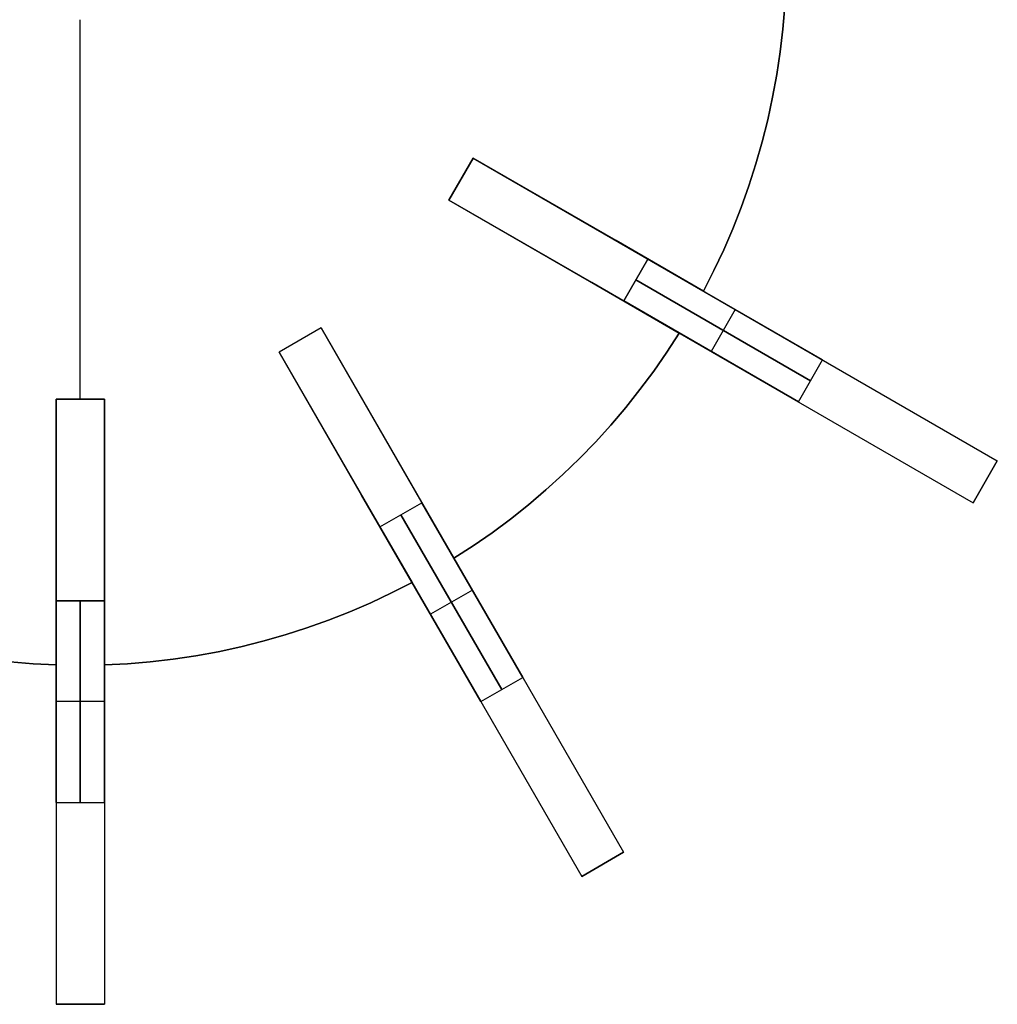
# Model space of a CAD drawing. Header units: millimetres. Extents: x 161 to 3923, y -487 to 1291.
# Tile 8 of 40: x 1277 to 1519, y -487 to -243. Entities that reach past the tile are written whole.
import ezdxf

# ---------------------------------------------------------------- set-up
doc = ezdxf.new("R2010")
doc.units = ezdxf.units.MM
doc.layers.add('Predeterminada', color=7, linetype='Continuous')

msp = doc.modelspace()

# ---------------------------------------------------------------- linework, layer by layer
at = {"layer": 'Predeterminada', "color": 254, "true_color": 0xf3e5b7}
for points in [[(1466.43, -234.22), (1466.15, -239.9), (1465.68, -245.57), (1465.02, -251.22), (1464.18, -256.84), (1463.16, -262.44), (1461.96, -268), (1460.57, -273.52), (1459.01, -278.98), (1457.28, -284.4), (1455.36, -289.76), (1453.28, -295.05), (1451.02, -300.27), (1448.59, -305.41), (1446, -310.47)], [(1446, -310.47), (1448.59, -305.41), (1451.02, -300.27), (1453.28, -295.05), (1455.36, -289.76), (1457.28, -284.4), (1459.01, -278.98), (1460.57, -273.52), (1461.96, -268), (1463.16, -262.44), (1464.18, -256.84), (1465.02, -251.22), (1465.68, -245.57), (1466.15, -239.9), (1466.43, -234.22)], [(1466.43, -234.22), (1466.15, -239.9), (1465.68, -245.57), (1465.02, -251.22), (1464.18, -256.84), (1463.16, -262.44), (1461.96, -268), (1460.57, -273.52), (1459.01, -278.98), (1457.28, -284.4), (1455.36, -289.76), (1453.28, -295.05), (1451.02, -300.27), (1448.59, -305.41), (1446, -310.47)], [(1291.54, -337.22), (1291.54, -243.22)], [(1291.54, -337.22), (1291.54, -243.22)], [(1388.93, -277.53), (1382.93, -287.92)], [(1388.93, -277.53), (1382.93, -287.92)], [(1388.93, -277.53), (1382.93, -287.92)], [(1382.93, -287.92), (1388.93, -277.53)], [(1388.93, -277.53), (1382.93, -287.92)], [(1388.93, -277.53), (1382.93, -287.92)], [(1388.93, -277.53), (1382.93, -287.92)], [(1424.34, -297.97), (1388.93, -277.53)], [(1388.93, -277.53), (1424.34, -297.97)], [(1388.93, -277.53), (1518.84, -352.53)], [(1382.93, -287.92), (1418.34, -308.36)], [(1418.34, -308.36), (1382.93, -287.92)], [(1382.93, -287.92), (1512.84, -362.92)], [(1446, -310.47), (1424.34, -297.97)], [(1424.34, -297.97), (1446, -310.47)], [(1432.24, -302.53), (1426.24, -312.92)], [(1426.24, -312.92), (1432.24, -302.53)], [(1475.54, -327.53), (1432.24, -302.53)], [(1432.24, -302.53), (1475.54, -327.53)], [(1418.34, -308.36), (1440, -320.87)], [(1440, -320.87), (1418.34, -308.36)], [(1472.54, -332.72), (1429.24, -307.72)], [(1429.24, -307.72), (1472.54, -332.72)], [(1426.24, -312.92), (1469.54, -337.92)], [(1469.54, -337.92), (1426.24, -312.92)], [(1453.89, -315.03), (1447.89, -325.42)], [(1453.89, -315.03), (1447.89, -325.42)], [(1351.23, -319.62), (1340.84, -325.62)], [(1351.23, -319.62), (1340.84, -325.62)], [(1351.23, -319.62), (1340.84, -325.62)], [(1351.23, -319.62), (1340.84, -325.62)], [(1351.23, -319.62), (1340.84, -325.62)], [(1351.23, -319.62), (1340.84, -325.62)], [(1351.23, -319.62), (1340.84, -325.62)], [(1371.67, -355.02), (1351.23, -319.62)], [(1351.23, -319.62), (1371.67, -355.02)], [(1351.23, -319.62), (1426.23, -449.52)], [(1440, -320.87), (1436.91, -325.64), (1433.67, -330.31), (1430.28, -334.88), (1426.74, -339.33), (1423.06, -343.67), (1419.24, -347.88), (1415.28, -351.97), (1411.19, -355.92), (1406.98, -359.74), (1402.65, -363.42), (1398.2, -366.96), (1393.63, -370.36), (1388.96, -373.6), (1384.18, -376.69)], [(1384.18, -376.69), (1388.96, -373.6), (1393.63, -370.36), (1398.2, -366.96), (1402.65, -363.42), (1406.98, -359.74), (1411.19, -355.92), (1415.28, -351.97), (1419.24, -347.88), (1423.06, -343.67), (1426.74, -339.33), (1430.28, -334.88), (1433.67, -330.31), (1436.91, -325.64), (1440, -320.87)], [(1440, -320.87), (1436.91, -325.64), (1433.67, -330.31), (1430.28, -334.88), (1426.74, -339.33), (1423.06, -343.67), (1419.24, -347.88), (1415.28, -351.97), (1411.19, -355.92), (1406.98, -359.74), (1402.65, -363.42), (1398.2, -366.96), (1393.63, -370.36), (1388.96, -373.6), (1384.18, -376.69)], [(1340.84, -325.62), (1361.28, -361.02)], [(1361.28, -361.02), (1340.84, -325.62)], [(1340.84, -325.62), (1415.84, -455.52)], [(1469.54, -337.92), (1475.54, -327.53)], [(1469.54, -337.92), (1475.54, -327.53)], [(1297.54, -337.22), (1285.54, -337.22)], [(1285.54, -337.22), (1297.54, -337.22)], [(1297.54, -337.22), (1285.54, -337.22)], [(1297.54, -337.22), (1285.54, -337.22)], [(1285.54, -337.22), (1285.54, -378.1)], [(1285.54, -378.1), (1285.54, -337.22)], [(1285.54, -337.22), (1285.54, -487.22)], [(1297.54, -337.22), (1285.54, -337.22)], [(1297.54, -337.22), (1285.54, -337.22)], [(1297.54, -378.1), (1297.54, -337.22)], [(1297.54, -337.22), (1297.54, -378.1)], [(1297.54, -337.22), (1297.54, -487.22)], [(1512.84, -362.92), (1518.84, -352.53)], [(1512.84, -362.92), (1518.84, -352.53)], [(1518.84, -352.53), (1512.84, -362.92)], [(1384.18, -376.69), (1371.67, -355.02)], [(1371.67, -355.02), (1384.18, -376.69)], [(1361.28, -361.02), (1373.79, -382.69)], [(1373.79, -382.69), (1361.28, -361.02)], [(1365.84, -368.92), (1376.23, -362.92)], [(1365.84, -368.92), (1376.23, -362.92)], [(1401.23, -406.22), (1376.23, -362.92)], [(1376.23, -362.92), (1401.23, -406.22)], [(1396.04, -409.22), (1371.04, -365.92)], [(1371.04, -365.92), (1396.04, -409.22)], [(1365.84, -368.92), (1390.84, -412.22)], [(1390.84, -412.22), (1365.84, -368.92)], [(1285.54, -378.1), (1285.54, -403.12)], [(1285.54, -403.12), (1285.54, -378.1)], [(1297.54, -403.12), (1297.54, -378.1)], [(1297.54, -378.1), (1297.54, -403.12)], [(1285.54, -403.12), (1279.86, -402.83), (1274.19, -402.36), (1268.54, -401.7), (1262.91, -400.87), (1257.32, -399.84), (1251.76, -398.64), (1246.24, -397.26), (1240.78, -395.7), (1235.36, -393.96), (1230, -392.05), (1224.71, -389.96), (1219.49, -387.7), (1214.35, -385.28), (1209.29, -382.69)], [(1209.29, -382.69), (1214.35, -385.28), (1219.49, -387.7), (1224.71, -389.96), (1230, -392.05), (1235.36, -393.96), (1240.78, -395.7), (1246.24, -397.26), (1251.76, -398.64), (1257.32, -399.84), (1262.91, -400.87), (1268.54, -401.7), (1274.19, -402.36), (1279.86, -402.83), (1285.54, -403.12)], [(1285.54, -403.12), (1279.86, -402.83), (1274.19, -402.36), (1268.54, -401.7), (1262.91, -400.87), (1257.32, -399.84), (1251.76, -398.64), (1246.24, -397.26), (1240.78, -395.7), (1235.36, -393.96), (1230, -392.05), (1224.71, -389.96), (1219.49, -387.7), (1214.35, -385.28), (1209.29, -382.69)], [(1373.79, -382.69), (1368.73, -385.28), (1363.58, -387.7), (1358.36, -389.96), (1353.07, -392.05), (1347.72, -393.96), (1342.3, -395.7), (1336.83, -397.26), (1331.31, -398.64), (1325.76, -399.84), (1320.16, -400.87), (1314.54, -401.7), (1308.89, -402.36), (1303.22, -402.83), (1297.54, -403.12)], [(1297.54, -403.12), (1303.22, -402.83), (1308.89, -402.36), (1314.54, -401.7), (1320.16, -400.87), (1325.76, -399.84), (1331.31, -398.64), (1336.83, -397.26), (1342.3, -395.7), (1347.72, -393.96), (1353.07, -392.05), (1358.36, -389.96), (1363.58, -387.7), (1368.73, -385.28), (1373.79, -382.69)], [(1373.79, -382.69), (1368.73, -385.28), (1363.58, -387.7), (1358.36, -389.96), (1353.07, -392.05), (1347.72, -393.96), (1342.3, -395.7), (1336.83, -397.26), (1331.31, -398.64), (1325.76, -399.84), (1320.16, -400.87), (1314.54, -401.7), (1308.89, -402.36), (1303.22, -402.83), (1297.54, -403.12)], [(1388.73, -384.57), (1378.34, -390.57)], [(1388.73, -384.57), (1378.34, -390.57)], [(1285.54, -387.22), (1285.54, -437.22)], [(1285.54, -437.22), (1285.54, -387.22)], [(1297.54, -387.22), (1285.54, -387.22)], [(1285.54, -387.22), (1297.54, -387.22)], [(1291.54, -437.22), (1291.54, -387.22)], [(1291.54, -387.22), (1291.54, -437.22)], [(1297.54, -437.22), (1297.54, -387.22)], [(1297.54, -387.22), (1297.54, -437.22)], [(1390.84, -412.22), (1401.23, -406.22)], [(1390.84, -412.22), (1401.23, -406.22)], [(1297.54, -412.22), (1285.54, -412.22)], [(1297.54, -412.22), (1285.54, -412.22)], [(1285.54, -437.22), (1297.54, -437.22)], [(1285.54, -437.22), (1297.54, -437.22)], [(1415.84, -455.52), (1426.23, -449.52)], [(1415.84, -455.52), (1426.23, -449.52)], [(1426.23, -449.52), (1415.84, -455.52)], [(1285.54, -487.22), (1297.54, -487.22)], [(1285.54, -487.22), (1297.54, -487.22)], [(1297.54, -487.22), (1285.54, -487.22)]]:
    msp.add_lwpolyline(points, dxfattribs=at)
at = {"layer": 'Predeterminada', "color": 254, "true_color": 0xf3e5b7, "extrusion": (1, 0, 0)}
for points in [[(-243.22, 259.78), (-243.22, 247.78)], [(-277.53, 247.78), (-277.53, -5.22)], [(-277.53, 344.78), (-277.53, 259.78)], [(-282.72, 247.78), (-282.72, -5.22)], [(-282.72, 344.78), (-282.72, 259.78)], [(-287.92, 247.78), (-287.92, -5.22)], [(-287.92, 344.78), (-287.92, 259.78)], [(-310.47, 247.78), (-310.47, 259.78)], [(-315.03, -55.22), (-315.03, 394.78)], [(-319.62, 247.78), (-319.62, 19.78)], [(-319.62, 369.78), (-319.62, 259.78)], [(-320.87, 247.78), (-320.87, 259.78)], [(-322.62, 247.78), (-322.62, 19.78)], [(-322.62, 369.78), (-322.62, 259.78)], [(-325.62, 247.78), (-325.62, 19.78)], [(-325.62, 369.78), (-325.62, 259.78)], [(-325.42, -55.22), (-325.42, 394.78)], [(-337.22, 247.78), (-337.22, 44.78)], [(-337.22, 394.78), (-337.22, 259.78)], [(-337.22, 44.78), (-337.25, 43.07), (-337.34, 41.37), (-337.48, 39.67), (-337.69, 37.97), (-337.95, 36.28), (-338.27, 34.61), (-338.64, 32.94), (-339.08, 31.29), (-339.56, 29.65), (-340.11, 28.03), (-340.71, 26.44), (-341.36, 24.86), (-342.07, 23.3), (-342.83, 21.78), (-343.64, 20.27), (-344.5, 18.8), (-345.41, 17.36), (-346.37, 15.94), (-347.38, 14.57), (-348.44, 13.22), (-349.54, 11.92), (-350.68, 10.65), (-351.87, 9.42), (-353.09, 8.24), (-354.36, 7.09), (-355.67, 5.99), (-357.01, 4.94), (-358.39, 3.93), (-359.8, 2.97), (-361.24, 2.06), (-362.72, 1.2), (-364.22, 0.38), (-365.75, -0.38), (-367.3, -1.08), (-368.88, -1.74), (-370.48, -2.33), (-372.1, -2.88), (-373.73, -3.37), (-375.38, -3.8), (-377.05, -4.18), (-378.73, -4.49), (-380.41, -4.76), (-382.11, -4.96), (-383.81, -5.11), (-385.51, -5.19), (-387.22, -5.22)], [(-387.22, 444.78), (-385.51, 444.75), (-383.81, 444.66), (-382.11, 444.52), (-380.41, 444.31), (-378.73, 444.05), (-377.05, 443.73), (-375.38, 443.36), (-373.73, 442.92), (-372.1, 442.44), (-370.48, 441.89), (-368.88, 441.29), (-367.3, 440.64), (-365.75, 439.93), (-364.22, 439.17), (-362.72, 438.36), (-361.24, 437.5), (-359.8, 436.59), (-358.39, 435.63), (-357.01, 434.62), (-355.67, 433.56), (-354.36, 432.46), (-353.09, 431.32), (-351.87, 430.13), (-350.68, 428.91), (-349.54, 427.64), (-348.44, 426.33), (-347.38, 424.99), (-346.37, 423.61), (-345.41, 422.2), (-344.5, 420.76), (-343.64, 419.28), (-342.83, 417.78), (-342.07, 416.25), (-341.36, 414.7), (-340.71, 413.12), (-340.11, 411.52), (-339.56, 409.9), (-339.08, 408.27), (-338.64, 406.62), (-338.27, 404.95), (-337.95, 403.27), (-337.69, 401.59), (-337.48, 399.89), (-337.34, 398.19), (-337.25, 396.49), (-337.22, 394.78)], [(-337.22, 247.78), (-337.22, 44.78)], [(-337.22, 394.78), (-337.22, 259.78)], [(-337.22, 44.78), (-337.25, 43.07), (-337.34, 41.37), (-337.48, 39.67), (-337.69, 37.97), (-337.95, 36.28), (-338.27, 34.61), (-338.64, 32.94), (-339.08, 31.29), (-339.56, 29.65), (-340.11, 28.03), (-340.71, 26.44), (-341.36, 24.86), (-342.07, 23.3), (-342.83, 21.78), (-343.64, 20.27), (-344.5, 18.8), (-345.41, 17.36), (-346.37, 15.94), (-347.38, 14.57), (-348.44, 13.22), (-349.54, 11.92), (-350.68, 10.65), (-351.87, 9.42), (-353.09, 8.24), (-354.36, 7.09), (-355.67, 5.99), (-357.01, 4.94), (-358.39, 3.93), (-359.8, 2.97), (-361.24, 2.06), (-362.72, 1.2), (-364.22, 0.38), (-365.75, -0.38), (-367.3, -1.08), (-368.88, -1.74), (-370.48, -2.33), (-372.1, -2.88), (-373.73, -3.37), (-375.38, -3.8), (-377.05, -4.18), (-378.73, -4.49), (-380.41, -4.76), (-382.11, -4.96), (-383.81, -5.11), (-385.51, -5.19), (-387.22, -5.22)], [(-387.22, 444.78), (-385.51, 444.75), (-383.81, 444.66), (-382.11, 444.52), (-380.41, 444.31), (-378.73, 444.05), (-377.05, 443.73), (-375.38, 443.36), (-373.73, 442.92), (-372.1, 442.44), (-370.48, 441.89), (-368.88, 441.29), (-367.3, 440.64), (-365.75, 439.93), (-364.22, 439.17), (-362.72, 438.36), (-361.24, 437.5), (-359.8, 436.59), (-358.39, 435.63), (-357.01, 434.62), (-355.67, 433.56), (-354.36, 432.46), (-353.09, 431.32), (-351.87, 430.13), (-350.68, 428.91), (-349.54, 427.64), (-348.44, 426.33), (-347.38, 424.99), (-346.37, 423.61), (-345.41, 422.2), (-344.5, 420.76), (-343.64, 419.28), (-342.83, 417.78), (-342.07, 416.25), (-341.36, 414.7), (-340.71, 413.12), (-340.11, 411.52), (-339.56, 409.9), (-339.08, 408.27), (-338.64, 406.62), (-338.27, 404.95), (-337.95, 403.27), (-337.69, 401.59), (-337.48, 399.89), (-337.34, 398.19), (-337.25, 396.49), (-337.22, 394.78)], [(-337.22, 247.78), (-337.22, 44.78)], [(-337.22, 394.78), (-337.22, 259.78)], [(-337.22, 44.78), (-337.25, 43.07), (-337.34, 41.37), (-337.48, 39.67), (-337.69, 37.97), (-337.95, 36.28), (-338.27, 34.61), (-338.64, 32.94), (-339.08, 31.29), (-339.56, 29.65), (-340.11, 28.03), (-340.71, 26.44), (-341.36, 24.86), (-342.07, 23.3), (-342.83, 21.78), (-343.64, 20.27), (-344.5, 18.8), (-345.41, 17.36), (-346.37, 15.94), (-347.38, 14.57), (-348.44, 13.22), (-349.54, 11.92), (-350.68, 10.65), (-351.87, 9.42), (-353.09, 8.24), (-354.36, 7.09), (-355.67, 5.99), (-357.01, 4.94), (-358.39, 3.93), (-359.8, 2.97), (-361.24, 2.06), (-362.72, 1.2), (-364.22, 0.38), (-365.75, -0.38), (-367.3, -1.08), (-368.88, -1.74), (-370.48, -2.33), (-372.1, -2.88), (-373.73, -3.37), (-375.38, -3.8), (-377.05, -4.18), (-378.73, -4.49), (-380.41, -4.76), (-382.11, -4.96), (-383.81, -5.11), (-385.51, -5.19), (-387.22, -5.22)], [(-387.22, 444.78), (-385.51, 444.75), (-383.81, 444.66), (-382.11, 444.52), (-380.41, 444.31), (-378.73, 444.05), (-377.05, 443.73), (-375.38, 443.36), (-373.73, 442.92), (-372.1, 442.44), (-370.48, 441.89), (-368.88, 441.29), (-367.3, 440.64), (-365.75, 439.93), (-364.22, 439.17), (-362.72, 438.36), (-361.24, 437.5), (-359.8, 436.59), (-358.39, 435.63), (-357.01, 434.62), (-355.67, 433.56), (-354.36, 432.46), (-353.09, 431.32), (-351.87, 430.13), (-350.68, 428.91), (-349.54, 427.64), (-348.44, 426.33), (-347.38, 424.99), (-346.37, 423.61), (-345.41, 422.2), (-344.5, 420.76), (-343.64, 419.28), (-342.83, 417.78), (-342.07, 416.25), (-341.36, 414.7), (-340.71, 413.12), (-340.11, 411.52), (-339.56, 409.9), (-339.08, 408.27), (-338.64, 406.62), (-338.27, 404.95), (-337.95, 403.27), (-337.69, 401.59), (-337.48, 399.89), (-337.34, 398.19), (-337.25, 396.49), (-337.22, 394.78)], [(-352.53, -5.22), (-352.53, 344.78)], [(-357.72, -5.22), (-357.72, 344.78)], [(-362.92, -5.22), (-362.92, 344.78)], [(-376.69, 247.78), (-376.69, 259.78)], [(-382.69, 247.78), (-382.69, 259.78)], [(-384.57, -30.22), (-384.57, 419.78)], [(-390.57, -30.22), (-390.57, 419.78)], [(-403.12, 247.78), (-403.12, 259.78)], [(-403.12, 247.78), (-403.12, 259.78)], [(-412.22, -5.22), (-412.22, 444.78)], [(-412.22, -5.22), (-412.22, 444.78)], [(-487.22, 394.78), (-487.19, 396.49), (-487.11, 398.19), (-486.96, 399.89), (-486.76, 401.59), (-486.49, 403.27), (-486.18, 404.95), (-485.8, 406.62), (-485.37, 408.27), (-484.88, 409.9), (-484.33, 411.52), (-483.74, 413.12), (-483.08, 414.7), (-482.38, 416.25), (-481.62, 417.78), (-480.8, 419.28), (-479.94, 420.76), (-479.03, 422.2), (-478.07, 423.61), (-477.06, 424.99), (-476.01, 426.33), (-474.91, 427.64), (-473.76, 428.91), (-472.58, 430.13), (-471.35, 431.32), (-470.08, 432.46), (-468.78, 433.56), (-467.43, 434.62), (-466.06, 435.63), (-464.64, 436.59), (-463.2, 437.5), (-461.73, 438.36), (-460.23, 439.17), (-458.7, 439.93), (-457.14, 440.64), (-455.56, 441.29), (-453.97, 441.89), (-452.35, 442.44), (-450.71, 442.92), (-449.06, 443.36), (-447.39, 443.73), (-445.72, 444.05), (-444.03, 444.31), (-442.34, 444.52), (-440.63, 444.66), (-438.93, 444.75), (-437.22, 444.78)], [(-437.22, -5.22), (-438.93, -5.19), (-440.63, -5.11), (-442.34, -4.96), (-444.03, -4.76), (-445.72, -4.49), (-447.39, -4.18), (-449.06, -3.8), (-450.71, -3.37), (-452.35, -2.88), (-453.97, -2.33), (-455.56, -1.74), (-457.14, -1.08), (-458.7, -0.38), (-460.23, 0.38), (-461.73, 1.2), (-463.2, 2.06), (-464.64, 2.97), (-466.06, 3.93), (-467.43, 4.94), (-468.78, 5.99), (-470.08, 7.09), (-471.35, 8.24), (-472.58, 9.42), (-473.76, 10.65), (-474.91, 11.92), (-476.01, 13.22), (-477.06, 14.57), (-478.07, 15.94), (-479.03, 17.36), (-479.94, 18.8), (-480.8, 20.27), (-481.62, 21.78), (-482.38, 23.3), (-483.08, 24.86), (-483.74, 26.44), (-484.33, 28.03), (-484.88, 29.65), (-485.37, 31.29), (-485.8, 32.94), (-486.18, 34.61), (-486.49, 36.28), (-486.76, 37.97), (-486.96, 39.67), (-487.11, 41.37), (-487.19, 43.07), (-487.22, 44.78)], [(-487.22, 394.78), (-487.19, 396.49), (-487.11, 398.19), (-486.96, 399.89), (-486.76, 401.59), (-486.49, 403.27), (-486.18, 404.95), (-485.8, 406.62), (-485.37, 408.27), (-484.88, 409.9), (-484.33, 411.52), (-483.74, 413.12), (-483.08, 414.7), (-482.38, 416.25), (-481.62, 417.78), (-480.8, 419.28), (-479.94, 420.76), (-479.03, 422.2), (-478.07, 423.61), (-477.06, 424.99), (-476.01, 426.33), (-474.91, 427.64), (-473.76, 428.91), (-472.58, 430.13), (-471.35, 431.32), (-470.08, 432.46), (-468.78, 433.56), (-467.43, 434.62), (-466.06, 435.63), (-464.64, 436.59), (-463.2, 437.5), (-461.73, 438.36), (-460.23, 439.17), (-458.7, 439.93), (-457.14, 440.64), (-455.56, 441.29), (-453.97, 441.89), (-452.35, 442.44), (-450.71, 442.92), (-449.06, 443.36), (-447.39, 443.73), (-445.72, 444.05), (-444.03, 444.31), (-442.34, 444.52), (-440.63, 444.66), (-438.93, 444.75), (-437.22, 444.78)], [(-437.22, -5.22), (-438.93, -5.19), (-440.63, -5.11), (-442.34, -4.96), (-444.03, -4.76), (-445.72, -4.49), (-447.39, -4.18), (-449.06, -3.8), (-450.71, -3.37), (-452.35, -2.88), (-453.97, -2.33), (-455.56, -1.74), (-457.14, -1.08), (-458.7, -0.38), (-460.23, 0.38), (-461.73, 1.2), (-463.2, 2.06), (-464.64, 2.97), (-466.06, 3.93), (-467.43, 4.94), (-468.78, 5.99), (-470.08, 7.09), (-471.35, 8.24), (-472.58, 9.42), (-473.76, 10.65), (-474.91, 11.92), (-476.01, 13.22), (-477.06, 14.57), (-478.07, 15.94), (-479.03, 17.36), (-479.94, 18.8), (-480.8, 20.27), (-481.62, 21.78), (-482.38, 23.3), (-483.08, 24.86), (-483.74, 26.44), (-484.33, 28.03), (-484.88, 29.65), (-485.37, 31.29), (-485.8, 32.94), (-486.18, 34.61), (-486.49, 36.28), (-486.76, 37.97), (-486.96, 39.67), (-487.11, 41.37), (-487.19, 43.07), (-487.22, 44.78)], [(-487.22, 394.78), (-487.19, 396.49), (-487.11, 398.19), (-486.96, 399.89), (-486.76, 401.59), (-486.49, 403.27), (-486.18, 404.95), (-485.8, 406.62), (-485.37, 408.27), (-484.88, 409.9), (-484.33, 411.52), (-483.74, 413.12), (-483.08, 414.7), (-482.38, 416.25), (-481.62, 417.78), (-480.8, 419.28), (-479.94, 420.76), (-479.03, 422.2), (-478.07, 423.61), (-477.06, 424.99), (-476.01, 426.33), (-474.91, 427.64), (-473.76, 428.91), (-472.58, 430.13), (-471.35, 431.32), (-470.08, 432.46), (-468.78, 433.56), (-467.43, 434.62), (-466.06, 435.63), (-464.64, 436.59), (-463.2, 437.5), (-461.73, 438.36), (-460.23, 439.17), (-458.7, 439.93), (-457.14, 440.64), (-455.56, 441.29), (-453.97, 441.89), (-452.35, 442.44), (-450.71, 442.92), (-449.06, 443.36), (-447.39, 443.73), (-445.72, 444.05), (-444.03, 444.31), (-442.34, 444.52), (-440.63, 444.66), (-438.93, 444.75), (-437.22, 444.78)], [(-437.22, -5.22), (-438.93, -5.19), (-440.63, -5.11), (-442.34, -4.96), (-444.03, -4.76), (-445.72, -4.49), (-447.39, -4.18), (-449.06, -3.8), (-450.71, -3.37), (-452.35, -2.88), (-453.97, -2.33), (-455.56, -1.74), (-457.14, -1.08), (-458.7, -0.38), (-460.23, 0.38), (-461.73, 1.2), (-463.2, 2.06), (-464.64, 2.97), (-466.06, 3.93), (-467.43, 4.94), (-468.78, 5.99), (-470.08, 7.09), (-471.35, 8.24), (-472.58, 9.42), (-473.76, 10.65), (-474.91, 11.92), (-476.01, 13.22), (-477.06, 14.57), (-478.07, 15.94), (-479.03, 17.36), (-479.94, 18.8), (-480.8, 20.27), (-481.62, 21.78), (-482.38, 23.3), (-483.08, 24.86), (-483.74, 26.44), (-484.33, 28.03), (-484.88, 29.65), (-485.37, 31.29), (-485.8, 32.94), (-486.18, 34.61), (-486.49, 36.28), (-486.76, 37.97), (-486.96, 39.67), (-487.11, 41.37), (-487.19, 43.07), (-487.22, 44.78)], [(-449.52, 19.78), (-449.52, 369.78)], [(-452.52, 19.78), (-452.52, 369.78)], [(-455.52, 19.78), (-455.52, 369.78)], [(-487.22, 44.78), (-487.22, 394.78)], [(-487.22, 44.78), (-487.22, 394.78)], [(-487.22, 44.78), (-487.22, 394.78)]]:
    msp.add_lwpolyline(points, dxfattribs=at)
at = {"layer": 'Predeterminada', "color": 254, "true_color": 0xf3e5b7, "extrusion": (0.5, 0.866025, -2.51394e-14)}
msp.add_lwpolyline([(-1341.62, -5.22), (-1341.64, -6.93), (-1341.73, -8.63), (-1341.88, -10.33), (-1342.08, -12.03), (-1342.34, -13.72), (-1342.66, -15.39), (-1343.04, -17.06), (-1343.47, -18.71), (-1343.96, -20.35), (-1344.5, -21.97), (-1345.1, -23.56), (-1345.75, -25.14), (-1346.46, -26.7), (-1347.22, -28.22), (-1348.03, -29.73), (-1348.89, -31.2), (-1349.81, -32.64), (-1350.77, -34.06), (-1351.78, -35.43), (-1352.83, -36.78), (-1353.93, -38.08), (-1355.07, -39.35), (-1356.26, -40.58), (-1357.49, -41.76), (-1358.76, -42.91), (-1360.06, -44.01), (-1361.4, -45.06), (-1362.78, -46.07), (-1364.19, -47.03), (-1365.64, -47.94), (-1367.11, -48.8), (-1368.61, -49.62), (-1370.14, -50.38), (-1371.7, -51.08), (-1373.27, -51.74), (-1374.87, -52.33), (-1376.49, -52.88), (-1378.13, -53.37), (-1379.78, -53.8), (-1381.44, -54.18), (-1383.12, -54.49), (-1384.81, -54.76), (-1386.5, -54.96), (-1388.2, -55.11), (-1389.91, -55.19), (-1391.62, -55.22)], dxfattribs=at)
at = {"layer": 'Predeterminada', "color": 254, "true_color": 0xf3e5b7, "extrusion": (0.5, 0.866025, 2.12308e-14)}
msp.add_lwpolyline([(-1391.62, 394.78), (-1389.91, 394.75), (-1388.2, 394.66), (-1386.5, 394.52), (-1384.81, 394.31), (-1383.12, 394.05), (-1381.44, 393.73), (-1379.78, 393.36), (-1378.13, 392.92), (-1376.49, 392.44), (-1374.87, 391.89), (-1373.27, 391.29), (-1371.7, 390.64), (-1370.14, 389.93), (-1368.61, 389.17), (-1367.11, 388.36), (-1365.64, 387.5), (-1364.19, 386.59), (-1362.78, 385.63), (-1361.4, 384.62), (-1360.06, 383.56), (-1358.76, 382.46), (-1357.49, 381.32), (-1356.26, 380.13), (-1355.07, 378.91), (-1353.93, 377.64), (-1352.83, 376.33), (-1351.78, 374.99), (-1350.77, 373.61), (-1349.81, 372.2), (-1348.89, 370.76), (-1348.03, 369.28), (-1347.22, 367.78), (-1346.46, 366.25), (-1345.75, 364.7), (-1345.1, 363.12), (-1344.5, 361.52), (-1343.96, 359.9), (-1343.47, 358.27), (-1343.04, 356.62), (-1342.66, 354.95), (-1342.34, 353.27), (-1342.08, 351.59), (-1341.88, 349.89), (-1341.73, 348.19), (-1341.64, 346.49), (-1341.62, 344.78)], dxfattribs=at)
at = {"layer": 'Predeterminada', "color": 254, "true_color": 0xf3e5b7, "extrusion": (0.5, 0.866025, 2.62299e-13)}
msp.add_lwpolyline([(-1341.62, -5.22), (-1341.64, -6.93), (-1341.73, -8.63), (-1341.88, -10.33), (-1342.08, -12.03), (-1342.34, -13.72), (-1342.66, -15.39), (-1343.04, -17.06), (-1343.47, -18.71), (-1343.96, -20.35), (-1344.5, -21.97), (-1345.1, -23.56), (-1345.75, -25.14), (-1346.46, -26.7), (-1347.22, -28.22), (-1348.03, -29.73), (-1348.89, -31.2), (-1349.81, -32.64), (-1350.77, -34.06), (-1351.78, -35.43), (-1352.83, -36.78), (-1353.93, -38.08), (-1355.07, -39.35), (-1356.26, -40.58), (-1357.49, -41.76), (-1358.76, -42.91), (-1360.06, -44.01), (-1361.4, -45.06), (-1362.78, -46.07), (-1364.19, -47.03), (-1365.64, -47.94), (-1367.11, -48.8), (-1368.61, -49.62), (-1370.14, -50.38), (-1371.7, -51.08), (-1373.27, -51.74), (-1374.87, -52.33), (-1376.49, -52.88), (-1378.13, -53.37), (-1379.78, -53.8), (-1381.44, -54.18), (-1383.12, -54.49), (-1384.81, -54.76), (-1386.5, -54.96), (-1388.2, -55.11), (-1389.91, -55.19), (-1391.62, -55.22)], dxfattribs=at)
at = {"layer": 'Predeterminada', "color": 254, "true_color": 0xf3e5b7, "extrusion": (0.5, 0.866025, 5.61287e-14)}
msp.add_lwpolyline([(-1391.62, 394.78), (-1389.91, 394.75), (-1388.2, 394.66), (-1386.5, 394.52), (-1384.81, 394.31), (-1383.12, 394.05), (-1381.44, 393.73), (-1379.78, 393.36), (-1378.13, 392.92), (-1376.49, 392.44), (-1374.87, 391.89), (-1373.27, 391.29), (-1371.7, 390.64), (-1370.14, 389.93), (-1368.61, 389.17), (-1367.11, 388.36), (-1365.64, 387.5), (-1364.19, 386.59), (-1362.78, 385.63), (-1361.4, 384.62), (-1360.06, 383.56), (-1358.76, 382.46), (-1357.49, 381.32), (-1356.26, 380.13), (-1355.07, 378.91), (-1353.93, 377.64), (-1352.83, 376.33), (-1351.78, 374.99), (-1350.77, 373.61), (-1349.81, 372.2), (-1348.89, 370.76), (-1348.03, 369.28), (-1347.22, 367.78), (-1346.46, 366.25), (-1345.75, 364.7), (-1345.1, 363.12), (-1344.5, 361.52), (-1343.96, 359.9), (-1343.47, 358.27), (-1343.04, 356.62), (-1342.66, 354.95), (-1342.34, 353.27), (-1342.08, 351.59), (-1341.88, 349.89), (-1341.73, 348.19), (-1341.64, 346.49), (-1341.62, 344.78)], dxfattribs=at)
at = {"layer": 'Predeterminada', "color": 254, "true_color": 0xf3e5b7, "extrusion": (0.5, 0.866025, -2.78131e-14)}
msp.add_lwpolyline([(-1341.62, -5.22), (-1341.64, -6.93), (-1341.73, -8.63), (-1341.88, -10.33), (-1342.08, -12.03), (-1342.34, -13.72), (-1342.66, -15.39), (-1343.04, -17.06), (-1343.47, -18.71), (-1343.96, -20.35), (-1344.5, -21.97), (-1345.1, -23.56), (-1345.75, -25.14), (-1346.46, -26.7), (-1347.22, -28.22), (-1348.03, -29.73), (-1348.89, -31.2), (-1349.81, -32.64), (-1350.77, -34.06), (-1351.78, -35.43), (-1352.83, -36.78), (-1353.93, -38.08), (-1355.07, -39.35), (-1356.26, -40.58), (-1357.49, -41.76), (-1358.76, -42.91), (-1360.06, -44.01), (-1361.4, -45.06), (-1362.78, -46.07), (-1364.19, -47.03), (-1365.64, -47.94), (-1367.11, -48.8), (-1368.61, -49.62), (-1370.14, -50.38), (-1371.7, -51.08), (-1373.27, -51.74), (-1374.87, -52.33), (-1376.49, -52.88), (-1378.13, -53.37), (-1379.78, -53.8), (-1381.44, -54.18), (-1383.12, -54.49), (-1384.81, -54.76), (-1386.5, -54.96), (-1388.2, -55.11), (-1389.91, -55.19), (-1391.62, -55.22)], dxfattribs=at)
at = {"layer": 'Predeterminada', "color": 254, "true_color": 0xf3e5b7, "extrusion": (0.5, 0.866025, 1.89354e-14)}
msp.add_lwpolyline([(-1391.62, 394.78), (-1389.91, 394.75), (-1388.2, 394.66), (-1386.5, 394.52), (-1384.81, 394.31), (-1383.12, 394.05), (-1381.44, 393.73), (-1379.78, 393.36), (-1378.13, 392.92), (-1376.49, 392.44), (-1374.87, 391.89), (-1373.27, 391.29), (-1371.7, 390.64), (-1370.14, 389.93), (-1368.61, 389.17), (-1367.11, 388.36), (-1365.64, 387.5), (-1364.19, 386.59), (-1362.78, 385.63), (-1361.4, 384.62), (-1360.06, 383.56), (-1358.76, 382.46), (-1357.49, 381.32), (-1356.26, 380.13), (-1355.07, 378.91), (-1353.93, 377.64), (-1352.83, 376.33), (-1351.78, 374.99), (-1350.77, 373.61), (-1349.81, 372.2), (-1348.89, 370.76), (-1348.03, 369.28), (-1347.22, 367.78), (-1346.46, 366.25), (-1345.75, 364.7), (-1345.1, 363.12), (-1344.5, 361.52), (-1343.96, 359.9), (-1343.47, 358.27), (-1343.04, 356.62), (-1342.66, 354.95), (-1342.34, 353.27), (-1342.08, 351.59), (-1341.88, 349.89), (-1341.73, 348.19), (-1341.64, 346.49), (-1341.62, 344.78)], dxfattribs=at)
at = {"layer": 'Predeterminada', "color": 254, "true_color": 0xf3e5b7, "extrusion": (0.866025, 0.5, 9.60625e-15)}
msp.add_lwpolyline([(-952.41, 19.78), (-952.44, 18.07), (-952.53, 16.37), (-952.68, 14.67), (-952.88, 12.97), (-953.14, 11.28), (-953.46, 9.61), (-953.84, 7.94), (-954.27, 6.29), (-954.76, 4.65), (-955.3, 3.03), (-955.9, 1.44), (-956.55, -0.14), (-957.26, -1.7), (-958.02, -3.22), (-958.83, -4.73), (-959.69, -6.2), (-960.61, -7.64), (-961.57, -9.06), (-962.57, -10.43), (-963.63, -11.78), (-964.73, -13.08), (-965.87, -14.35), (-967.06, -15.58), (-968.29, -16.76), (-969.55, -17.91), (-970.86, -19.01), (-972.2, -20.06), (-973.58, -21.07), (-974.99, -22.03), (-976.44, -22.94), (-977.91, -23.8), (-979.41, -24.62), (-980.94, -25.38), (-982.49, -26.08), (-984.07, -26.74), (-985.67, -27.33), (-987.29, -27.88), (-988.92, -28.37), (-990.58, -28.8), (-992.24, -29.18), (-993.92, -29.49), (-995.61, -29.76), (-997.3, -29.96), (-999, -30.11), (-1000.71, -30.19), (-1002.41, -30.22)], dxfattribs=at)
at = {"layer": 'Predeterminada', "color": 254, "true_color": 0xf3e5b7, "extrusion": (0.866025, 0.5, -1.32935e-14)}
msp.add_lwpolyline([(-1002.41, 419.78), (-1000.71, 419.75), (-999, 419.66), (-997.3, 419.52), (-995.61, 419.31), (-993.92, 419.05), (-992.24, 418.73), (-990.58, 418.36), (-988.92, 417.92), (-987.29, 417.44), (-985.67, 416.89), (-984.07, 416.29), (-982.49, 415.64), (-980.94, 414.93), (-979.41, 414.17), (-977.91, 413.36), (-976.44, 412.5), (-974.99, 411.59), (-973.58, 410.63), (-972.2, 409.62), (-970.86, 408.56), (-969.55, 407.46), (-968.29, 406.32), (-967.06, 405.13), (-965.87, 403.91), (-964.73, 402.64), (-963.63, 401.33), (-962.57, 399.99), (-961.57, 398.61), (-960.61, 397.2), (-959.69, 395.76), (-958.83, 394.28), (-958.02, 392.78), (-957.26, 391.25), (-956.55, 389.7), (-955.9, 388.12), (-955.3, 386.52), (-954.76, 384.9), (-954.27, 383.27), (-953.84, 381.62), (-953.46, 379.95), (-953.14, 378.27), (-952.88, 376.59), (-952.68, 374.89), (-952.53, 373.19), (-952.44, 371.49), (-952.41, 369.78)], dxfattribs=at)
at = {"layer": 'Predeterminada', "color": 254, "true_color": 0xf3e5b7, "extrusion": (0.866025, 0.5, -2.39391e-13)}
msp.add_lwpolyline([(-952.41, 19.78), (-952.44, 18.07), (-952.53, 16.37), (-952.68, 14.67), (-952.88, 12.97), (-953.14, 11.28), (-953.46, 9.61), (-953.84, 7.94), (-954.27, 6.29), (-954.76, 4.65), (-955.3, 3.03), (-955.9, 1.44), (-956.55, -0.14), (-957.26, -1.7), (-958.02, -3.22), (-958.83, -4.73), (-959.69, -6.2), (-960.61, -7.64), (-961.57, -9.06), (-962.57, -10.43), (-963.63, -11.78), (-964.73, -13.08), (-965.87, -14.35), (-967.06, -15.58), (-968.29, -16.76), (-969.55, -17.91), (-970.86, -19.01), (-972.2, -20.06), (-973.58, -21.07), (-974.99, -22.03), (-976.44, -22.94), (-977.91, -23.8), (-979.41, -24.62), (-980.94, -25.38), (-982.49, -26.08), (-984.07, -26.74), (-985.67, -27.33), (-987.29, -27.88), (-988.92, -28.37), (-990.58, -28.8), (-992.24, -29.18), (-993.92, -29.49), (-995.61, -29.76), (-997.3, -29.96), (-999, -30.11), (-1000.71, -30.19), (-1002.41, -30.22)], dxfattribs=at)
at = {"layer": 'Predeterminada', "color": 254, "true_color": 0xf3e5b7, "extrusion": (0.866025, 0.5, -2.26473e-13)}
msp.add_lwpolyline([(-1002.41, 419.78), (-1000.71, 419.75), (-999, 419.66), (-997.3, 419.52), (-995.61, 419.31), (-993.92, 419.05), (-992.24, 418.73), (-990.58, 418.36), (-988.92, 417.92), (-987.29, 417.44), (-985.67, 416.89), (-984.07, 416.29), (-982.49, 415.64), (-980.94, 414.93), (-979.41, 414.17), (-977.91, 413.36), (-976.44, 412.5), (-974.99, 411.59), (-973.58, 410.63), (-972.2, 409.62), (-970.86, 408.56), (-969.55, 407.46), (-968.29, 406.32), (-967.06, 405.13), (-965.87, 403.91), (-964.73, 402.64), (-963.63, 401.33), (-962.57, 399.99), (-961.57, 398.61), (-960.61, 397.2), (-959.69, 395.76), (-958.83, 394.28), (-958.02, 392.78), (-957.26, 391.25), (-956.55, 389.7), (-955.9, 388.12), (-955.3, 386.52), (-954.76, 384.9), (-954.27, 383.27), (-953.84, 381.62), (-953.46, 379.95), (-953.14, 378.27), (-952.88, 376.59), (-952.68, 374.89), (-952.53, 373.19), (-952.44, 371.49), (-952.41, 369.78)], dxfattribs=at)
at = {"layer": 'Predeterminada', "color": 254, "true_color": 0xf3e5b7, "extrusion": (0.866025, 0.5, 1.35036e-14)}
msp.add_lwpolyline([(-952.41, 19.78), (-952.44, 18.07), (-952.53, 16.37), (-952.68, 14.67), (-952.88, 12.97), (-953.14, 11.28), (-953.46, 9.61), (-953.84, 7.94), (-954.27, 6.29), (-954.76, 4.65), (-955.3, 3.03), (-955.9, 1.44), (-956.55, -0.14), (-957.26, -1.7), (-958.02, -3.22), (-958.83, -4.73), (-959.69, -6.2), (-960.61, -7.64), (-961.57, -9.06), (-962.57, -10.43), (-963.63, -11.78), (-964.73, -13.08), (-965.87, -14.35), (-967.06, -15.58), (-968.29, -16.76), (-969.55, -17.91), (-970.86, -19.01), (-972.2, -20.06), (-973.58, -21.07), (-974.99, -22.03), (-976.44, -22.94), (-977.91, -23.8), (-979.41, -24.62), (-980.94, -25.38), (-982.49, -26.08), (-984.07, -26.74), (-985.67, -27.33), (-987.29, -27.88), (-988.92, -28.37), (-990.58, -28.8), (-992.24, -29.18), (-993.92, -29.49), (-995.61, -29.76), (-997.3, -29.96), (-999, -30.11), (-1000.71, -30.19), (-1002.41, -30.22)], dxfattribs=at)
at = {"layer": 'Predeterminada', "color": 254, "true_color": 0xf3e5b7, "extrusion": (0.866025, 0.5, -1.4876e-14)}
msp.add_lwpolyline([(-1002.41, 419.78), (-1000.71, 419.75), (-999, 419.66), (-997.3, 419.52), (-995.61, 419.31), (-993.92, 419.05), (-992.24, 418.73), (-990.58, 418.36), (-988.92, 417.92), (-987.29, 417.44), (-985.67, 416.89), (-984.07, 416.29), (-982.49, 415.64), (-980.94, 414.93), (-979.41, 414.17), (-977.91, 413.36), (-976.44, 412.5), (-974.99, 411.59), (-973.58, 410.63), (-972.2, 409.62), (-970.86, 408.56), (-969.55, 407.46), (-968.29, 406.32), (-967.06, 405.13), (-965.87, 403.91), (-964.73, 402.64), (-963.63, 401.33), (-962.57, 399.99), (-961.57, 398.61), (-960.61, 397.2), (-959.69, 395.76), (-958.83, 394.28), (-958.02, 392.78), (-957.26, 391.25), (-956.55, 389.7), (-955.9, 388.12), (-955.3, 386.52), (-954.76, 384.9), (-954.27, 383.27), (-953.84, 381.62), (-953.46, 379.95), (-953.14, 378.27), (-952.88, 376.59), (-952.68, 374.89), (-952.53, 373.19), (-952.44, 371.49), (-952.41, 369.78)], dxfattribs=at)
at = {"layer": 'Predeterminada', "color": 254, "true_color": 0xf3e5b7, "extrusion": (0.5, 0.866025, 7.7172e-14)}
msp.add_lwpolyline([(-1491.62, 344.78), (-1491.59, 346.49), (-1491.5, 348.19), (-1491.35, 349.89), (-1491.15, 351.59), (-1490.89, 353.27), (-1490.57, 354.95), (-1490.19, 356.62), (-1489.76, 358.27), (-1489.27, 359.9), (-1488.73, 361.52), (-1488.13, 363.12), (-1487.48, 364.7), (-1486.77, 366.25), (-1486.01, 367.78), (-1485.2, 369.28), (-1484.34, 370.76), (-1483.42, 372.2), (-1482.46, 373.61), (-1481.46, 374.99), (-1480.4, 376.33), (-1479.3, 377.64), (-1478.16, 378.91), (-1476.97, 380.13), (-1475.74, 381.32), (-1474.48, 382.46), (-1473.17, 383.56), (-1471.83, 384.62), (-1470.45, 385.63), (-1469.04, 386.59), (-1467.59, 387.5), (-1466.12, 388.36), (-1464.62, 389.17), (-1463.09, 389.93), (-1461.54, 390.64), (-1459.96, 391.29), (-1458.36, 391.89), (-1456.74, 392.44), (-1455.11, 392.92), (-1453.45, 393.36), (-1451.79, 393.73), (-1450.11, 394.05), (-1448.42, 394.31), (-1446.73, 394.52), (-1445.03, 394.66), (-1443.32, 394.75), (-1441.62, 394.78)], dxfattribs=at)
at = {"layer": 'Predeterminada', "color": 254, "true_color": 0xf3e5b7, "extrusion": (0.5, 0.866025, -8.30758e-14)}
msp.add_lwpolyline([(-1441.62, -55.22), (-1443.32, -55.19), (-1445.03, -55.11), (-1446.73, -54.96), (-1448.42, -54.76), (-1450.11, -54.49), (-1451.79, -54.18), (-1453.45, -53.8), (-1455.11, -53.37), (-1456.74, -52.88), (-1458.36, -52.33), (-1459.96, -51.74), (-1461.54, -51.08), (-1463.09, -50.38), (-1464.62, -49.62), (-1466.12, -48.8), (-1467.59, -47.94), (-1469.04, -47.03), (-1470.45, -46.07), (-1471.83, -45.06), (-1473.17, -44.01), (-1474.48, -42.91), (-1475.74, -41.76), (-1476.97, -40.58), (-1478.16, -39.35), (-1479.3, -38.08), (-1480.4, -36.78), (-1481.46, -35.43), (-1482.46, -34.06), (-1483.42, -32.64), (-1484.34, -31.2), (-1485.2, -29.73), (-1486.01, -28.22), (-1486.77, -26.7), (-1487.48, -25.14), (-1488.13, -23.56), (-1488.73, -21.97), (-1489.27, -20.35), (-1489.76, -18.71), (-1490.19, -17.06), (-1490.57, -15.39), (-1490.89, -13.72), (-1491.15, -12.03), (-1491.35, -10.33), (-1491.5, -8.63), (-1491.59, -6.93), (-1491.62, -5.22)], dxfattribs=at)
at = {"layer": 'Predeterminada', "color": 254, "true_color": 0xf3e5b7, "extrusion": (0.5, 0.866025, -6.19051e-15)}
msp.add_lwpolyline([(-1491.62, 344.78), (-1491.59, 346.49), (-1491.5, 348.19), (-1491.35, 349.89), (-1491.15, 351.59), (-1490.89, 353.27), (-1490.57, 354.95), (-1490.19, 356.62), (-1489.76, 358.27), (-1489.27, 359.9), (-1488.73, 361.52), (-1488.13, 363.12), (-1487.48, 364.7), (-1486.77, 366.25), (-1486.01, 367.78), (-1485.2, 369.28), (-1484.34, 370.76), (-1483.42, 372.2), (-1482.46, 373.61), (-1481.46, 374.99), (-1480.4, 376.33), (-1479.3, 377.64), (-1478.16, 378.91), (-1476.97, 380.13), (-1475.74, 381.32), (-1474.48, 382.46), (-1473.17, 383.56), (-1471.83, 384.62), (-1470.45, 385.63), (-1469.04, 386.59), (-1467.59, 387.5), (-1466.12, 388.36), (-1464.62, 389.17), (-1463.09, 389.93), (-1461.54, 390.64), (-1459.96, 391.29), (-1458.36, 391.89), (-1456.74, 392.44), (-1455.11, 392.92), (-1453.45, 393.36), (-1451.79, 393.73), (-1450.11, 394.05), (-1448.42, 394.31), (-1446.73, 394.52), (-1445.03, 394.66), (-1443.32, 394.75), (-1441.62, 394.78)], dxfattribs=at)
at = {"layer": 'Predeterminada', "color": 254, "true_color": 0xf3e5b7, "extrusion": (0.5, 0.866025, 4.28015e-13)}
msp.add_lwpolyline([(-1441.62, -55.22), (-1443.32, -55.19), (-1445.03, -55.11), (-1446.73, -54.96), (-1448.42, -54.76), (-1450.11, -54.49), (-1451.79, -54.18), (-1453.45, -53.8), (-1455.11, -53.37), (-1456.74, -52.88), (-1458.36, -52.33), (-1459.96, -51.74), (-1461.54, -51.08), (-1463.09, -50.38), (-1464.62, -49.62), (-1466.12, -48.8), (-1467.59, -47.94), (-1469.04, -47.03), (-1470.45, -46.07), (-1471.83, -45.06), (-1473.17, -44.01), (-1474.48, -42.91), (-1475.74, -41.76), (-1476.97, -40.58), (-1478.16, -39.35), (-1479.3, -38.08), (-1480.4, -36.78), (-1481.46, -35.43), (-1482.46, -34.06), (-1483.42, -32.64), (-1484.34, -31.2), (-1485.2, -29.73), (-1486.01, -28.22), (-1486.77, -26.7), (-1487.48, -25.14), (-1488.13, -23.56), (-1488.73, -21.97), (-1489.27, -20.35), (-1489.76, -18.71), (-1490.19, -17.06), (-1490.57, -15.39), (-1490.89, -13.72), (-1491.15, -12.03), (-1491.35, -10.33), (-1491.5, -8.63), (-1491.59, -6.93), (-1491.62, -5.22)], dxfattribs=at)
at = {"layer": 'Predeterminada', "color": 254, "true_color": 0xf3e5b7, "extrusion": (0.5, 0.866025, -1.28308e-14)}
msp.add_lwpolyline([(-1491.62, 344.78), (-1491.59, 346.49), (-1491.5, 348.19), (-1491.35, 349.89), (-1491.15, 351.59), (-1490.89, 353.27), (-1490.57, 354.95), (-1490.19, 356.62), (-1489.76, 358.27), (-1489.27, 359.9), (-1488.73, 361.52), (-1488.13, 363.12), (-1487.48, 364.7), (-1486.77, 366.25), (-1486.01, 367.78), (-1485.2, 369.28), (-1484.34, 370.76), (-1483.42, 372.2), (-1482.46, 373.61), (-1481.46, 374.99), (-1480.4, 376.33), (-1479.3, 377.64), (-1478.16, 378.91), (-1476.97, 380.13), (-1475.74, 381.32), (-1474.48, 382.46), (-1473.17, 383.56), (-1471.83, 384.62), (-1470.45, 385.63), (-1469.04, 386.59), (-1467.59, 387.5), (-1466.12, 388.36), (-1464.62, 389.17), (-1463.09, 389.93), (-1461.54, 390.64), (-1459.96, 391.29), (-1458.36, 391.89), (-1456.74, 392.44), (-1455.11, 392.92), (-1453.45, 393.36), (-1451.79, 393.73), (-1450.11, 394.05), (-1448.42, 394.31), (-1446.73, 394.52), (-1445.03, 394.66), (-1443.32, 394.75), (-1441.62, 394.78)], dxfattribs=at)
at = {"layer": 'Predeterminada', "color": 254, "true_color": 0xf3e5b7, "extrusion": (0.5, 0.866025, 2.16975e-14)}
msp.add_lwpolyline([(-1441.62, -55.22), (-1443.32, -55.19), (-1445.03, -55.11), (-1446.73, -54.96), (-1448.42, -54.76), (-1450.11, -54.49), (-1451.79, -54.18), (-1453.45, -53.8), (-1455.11, -53.37), (-1456.74, -52.88), (-1458.36, -52.33), (-1459.96, -51.74), (-1461.54, -51.08), (-1463.09, -50.38), (-1464.62, -49.62), (-1466.12, -48.8), (-1467.59, -47.94), (-1469.04, -47.03), (-1470.45, -46.07), (-1471.83, -45.06), (-1473.17, -44.01), (-1474.48, -42.91), (-1475.74, -41.76), (-1476.97, -40.58), (-1478.16, -39.35), (-1479.3, -38.08), (-1480.4, -36.78), (-1481.46, -35.43), (-1482.46, -34.06), (-1483.42, -32.64), (-1484.34, -31.2), (-1485.2, -29.73), (-1486.01, -28.22), (-1486.77, -26.7), (-1487.48, -25.14), (-1488.13, -23.56), (-1488.73, -21.97), (-1489.27, -20.35), (-1489.76, -18.71), (-1490.19, -17.06), (-1490.57, -15.39), (-1490.89, -13.72), (-1491.15, -12.03), (-1491.35, -10.33), (-1491.5, -8.63), (-1491.59, -6.93), (-1491.62, -5.22)], dxfattribs=at)
at = {"layer": 'Predeterminada', "color": 254, "true_color": 0xf3e5b7, "extrusion": (0.866025, 0.5, -7.58548e-14)}
msp.add_lwpolyline([(-1102.41, 369.78), (-1102.39, 371.49), (-1102.3, 373.19), (-1102.15, 374.89), (-1101.95, 376.59), (-1101.69, 378.27), (-1101.37, 379.95), (-1100.99, 381.62), (-1100.56, 383.27), (-1100.07, 384.9), (-1099.53, 386.52), (-1098.93, 388.12), (-1098.28, 389.7), (-1097.57, 391.25), (-1096.81, 392.78), (-1096, 394.28), (-1095.14, 395.76), (-1094.22, 397.2), (-1093.26, 398.61), (-1092.25, 399.99), (-1091.2, 401.33), (-1090.1, 402.64), (-1088.96, 403.91), (-1087.77, 405.13), (-1086.54, 406.32), (-1085.27, 407.46), (-1083.97, 408.56), (-1082.63, 409.62), (-1081.25, 410.63), (-1079.84, 411.59), (-1078.39, 412.5), (-1076.92, 413.36), (-1075.42, 414.17), (-1073.89, 414.93), (-1072.33, 415.64), (-1070.76, 416.29), (-1069.16, 416.89), (-1067.54, 417.44), (-1065.9, 417.92), (-1064.25, 418.36), (-1062.59, 418.73), (-1060.91, 419.05), (-1059.22, 419.31), (-1057.53, 419.52), (-1055.83, 419.66), (-1054.12, 419.75), (-1052.41, 419.78)], dxfattribs=at)
at = {"layer": 'Predeterminada', "color": 254, "true_color": 0xf3e5b7, "extrusion": (0.866025, 0.5, 8.53872e-14)}
msp.add_lwpolyline([(-1052.41, -30.22), (-1054.12, -30.19), (-1055.83, -30.11), (-1057.53, -29.96), (-1059.22, -29.76), (-1060.91, -29.49), (-1062.59, -29.18), (-1064.25, -28.8), (-1065.9, -28.37), (-1067.54, -27.88), (-1069.16, -27.33), (-1070.76, -26.74), (-1072.33, -26.08), (-1073.89, -25.38), (-1075.42, -24.62), (-1076.92, -23.8), (-1078.39, -22.94), (-1079.84, -22.03), (-1081.25, -21.07), (-1082.63, -20.06), (-1083.97, -19.01), (-1085.27, -17.91), (-1086.54, -16.76), (-1087.77, -15.58), (-1088.96, -14.35), (-1090.1, -13.08), (-1091.2, -11.78), (-1092.25, -10.43), (-1093.26, -9.06), (-1094.22, -7.64), (-1095.14, -6.2), (-1096, -4.73), (-1096.81, -3.22), (-1097.57, -1.7), (-1098.28, -0.14), (-1098.93, 1.44), (-1099.53, 3.03), (-1100.07, 4.65), (-1100.56, 6.29), (-1100.99, 7.94), (-1101.37, 9.61), (-1101.69, 11.28), (-1101.95, 12.97), (-1102.15, 14.67), (-1102.3, 16.37), (-1102.39, 18.07), (-1102.41, 19.78)], dxfattribs=at)
at = {"layer": 'Predeterminada', "color": 254, "true_color": 0xf3e5b7, "extrusion": (0.866025, 0.5, -2.33084e-13)}
msp.add_lwpolyline([(-1102.41, 369.78), (-1102.39, 371.49), (-1102.3, 373.19), (-1102.15, 374.89), (-1101.95, 376.59), (-1101.69, 378.27), (-1101.37, 379.95), (-1100.99, 381.62), (-1100.56, 383.27), (-1100.07, 384.9), (-1099.53, 386.52), (-1098.93, 388.12), (-1098.28, 389.7), (-1097.57, 391.25), (-1096.81, 392.78), (-1096, 394.28), (-1095.14, 395.76), (-1094.22, 397.2), (-1093.26, 398.61), (-1092.25, 399.99), (-1091.2, 401.33), (-1090.1, 402.64), (-1088.96, 403.91), (-1087.77, 405.13), (-1086.54, 406.32), (-1085.27, 407.46), (-1083.97, 408.56), (-1082.63, 409.62), (-1081.25, 410.63), (-1079.84, 411.59), (-1078.39, 412.5), (-1076.92, 413.36), (-1075.42, 414.17), (-1073.89, 414.93), (-1072.33, 415.64), (-1070.76, 416.29), (-1069.16, 416.89), (-1067.54, 417.44), (-1065.9, 417.92), (-1064.25, 418.36), (-1062.59, 418.73), (-1060.91, 419.05), (-1059.22, 419.31), (-1057.53, 419.52), (-1055.83, 419.66), (-1054.12, 419.75), (-1052.41, 419.78)], dxfattribs=at)
at = {"layer": 'Predeterminada', "color": 254, "true_color": 0xf3e5b7, "extrusion": (0.866025, 0.5, 1.91755e-13)}
msp.add_lwpolyline([(-1052.41, -30.22), (-1054.12, -30.19), (-1055.83, -30.11), (-1057.53, -29.96), (-1059.22, -29.76), (-1060.91, -29.49), (-1062.59, -29.18), (-1064.25, -28.8), (-1065.9, -28.37), (-1067.54, -27.88), (-1069.16, -27.33), (-1070.76, -26.74), (-1072.33, -26.08), (-1073.89, -25.38), (-1075.42, -24.62), (-1076.92, -23.8), (-1078.39, -22.94), (-1079.84, -22.03), (-1081.25, -21.07), (-1082.63, -20.06), (-1083.97, -19.01), (-1085.27, -17.91), (-1086.54, -16.76), (-1087.77, -15.58), (-1088.96, -14.35), (-1090.1, -13.08), (-1091.2, -11.78), (-1092.25, -10.43), (-1093.26, -9.06), (-1094.22, -7.64), (-1095.14, -6.2), (-1096, -4.73), (-1096.81, -3.22), (-1097.57, -1.7), (-1098.28, -0.14), (-1098.93, 1.44), (-1099.53, 3.03), (-1100.07, 4.65), (-1100.56, 6.29), (-1100.99, 7.94), (-1101.37, 9.61), (-1101.69, 11.28), (-1101.95, 12.97), (-1102.15, 14.67), (-1102.3, 16.37), (-1102.39, 18.07), (-1102.41, 19.78)], dxfattribs=at)
at = {"layer": 'Predeterminada', "color": 254, "true_color": 0xf3e5b7, "extrusion": (0.866025, 0.5, -9.25022e-14)}
msp.add_lwpolyline([(-1102.41, 369.78), (-1102.39, 371.49), (-1102.3, 373.19), (-1102.15, 374.89), (-1101.95, 376.59), (-1101.69, 378.27), (-1101.37, 379.95), (-1100.99, 381.62), (-1100.56, 383.27), (-1100.07, 384.9), (-1099.53, 386.52), (-1098.93, 388.12), (-1098.28, 389.7), (-1097.57, 391.25), (-1096.81, 392.78), (-1096, 394.28), (-1095.14, 395.76), (-1094.22, 397.2), (-1093.26, 398.61), (-1092.25, 399.99), (-1091.2, 401.33), (-1090.1, 402.64), (-1088.96, 403.91), (-1087.77, 405.13), (-1086.54, 406.32), (-1085.27, 407.46), (-1083.97, 408.56), (-1082.63, 409.62), (-1081.25, 410.63), (-1079.84, 411.59), (-1078.39, 412.5), (-1076.92, 413.36), (-1075.42, 414.17), (-1073.89, 414.93), (-1072.33, 415.64), (-1070.76, 416.29), (-1069.16, 416.89), (-1067.54, 417.44), (-1065.9, 417.92), (-1064.25, 418.36), (-1062.59, 418.73), (-1060.91, 419.05), (-1059.22, 419.31), (-1057.53, 419.52), (-1055.83, 419.66), (-1054.12, 419.75), (-1052.41, 419.78)], dxfattribs=at)
at = {"layer": 'Predeterminada', "color": 254, "true_color": 0xf3e5b7, "extrusion": (0.866025, 0.5, 8.57715e-14)}
msp.add_lwpolyline([(-1052.41, -30.22), (-1054.12, -30.19), (-1055.83, -30.11), (-1057.53, -29.96), (-1059.22, -29.76), (-1060.91, -29.49), (-1062.59, -29.18), (-1064.25, -28.8), (-1065.9, -28.37), (-1067.54, -27.88), (-1069.16, -27.33), (-1070.76, -26.74), (-1072.33, -26.08), (-1073.89, -25.38), (-1075.42, -24.62), (-1076.92, -23.8), (-1078.39, -22.94), (-1079.84, -22.03), (-1081.25, -21.07), (-1082.63, -20.06), (-1083.97, -19.01), (-1085.27, -17.91), (-1086.54, -16.76), (-1087.77, -15.58), (-1088.96, -14.35), (-1090.1, -13.08), (-1091.2, -11.78), (-1092.25, -10.43), (-1093.26, -9.06), (-1094.22, -7.64), (-1095.14, -6.2), (-1096, -4.73), (-1096.81, -3.22), (-1097.57, -1.7), (-1098.28, -0.14), (-1098.93, 1.44), (-1099.53, 3.03), (-1100.07, 4.65), (-1100.56, 6.29), (-1100.99, 7.94), (-1101.37, 9.61), (-1101.69, 11.28), (-1101.95, 12.97), (-1102.15, 14.67), (-1102.3, 16.37), (-1102.39, 18.07), (-1102.41, 19.78)], dxfattribs=at)

doc.saveas('drawing.dxf')
